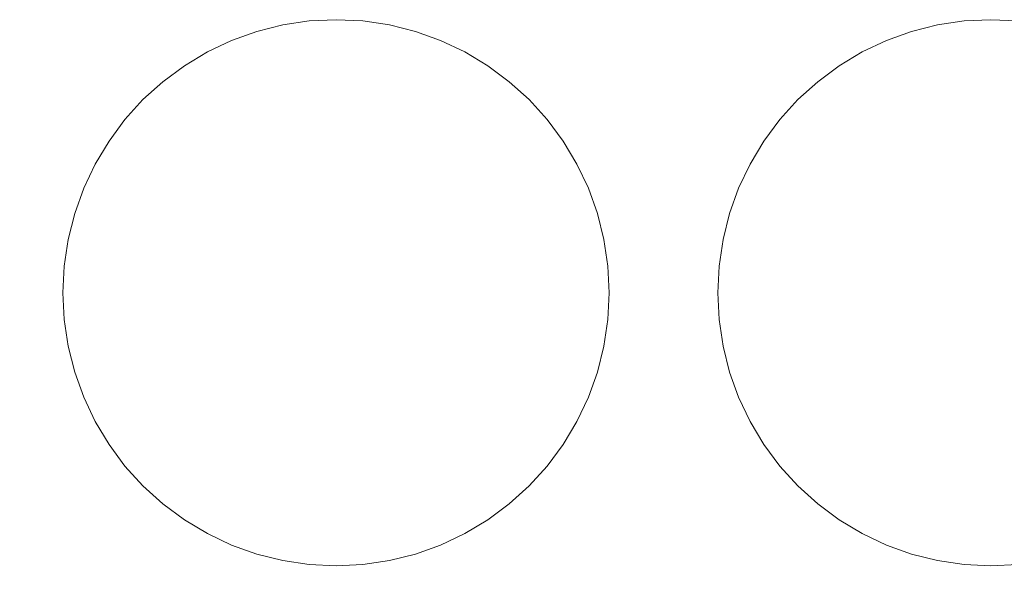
# Model space of a CAD drawing. Header units: millimetres. Extents: x -143 to 143, y -39 to 39.
# Tile 23 of 38: x 0 to 34, y 0 to 19. Entities that reach past the tile are written whole.
import ezdxf

# ---------------------------------------------------------------- set-up
doc = ezdxf.new("R2010")
doc.units = ezdxf.units.MM
doc.header["$LTSCALE"] = 5.08
doc.header["$PDMODE"] = 1
doc.header["$PDSIZE"] = -2
doc.layers.add('None', color=7, linetype='Continuous', lineweight=5, true_color=0x000000)

# ---------------------------------------------------------------- blocks, each defined once
blk = doc.blocks.new('Group-1')
at = {"layer": 'None', "color": 18, "linetype": 'Continuous', "lineweight": 5}
for points, invisible_edges in [([(-37706.576, 11149.312, -204.914), (-37704.865, 11157.911, -204.914), (-37696.765, 11161.267, -204.914), (-37706.576, 11149.312, -204.914)], 15), ([(-37694.977, 11143.112, -204.914), (-37706.576, 11149.312, -204.914), (-37696.765, 11161.267, -204.914), (-37694.977, 11143.112, -204.914)], 15), ([(-37706.576, 11149.312, -201.739), (-37704.865, 11157.911, -201.739), (-37696.765, 11161.267, -201.739), (-37706.576, 11149.312, -201.739)], 15), ([(-37694.977, 11143.112, -201.739), (-37706.576, 11149.312, -201.739), (-37696.765, 11161.267, -201.739), (-37694.977, 11143.112, -201.739)], 15), ([(-37704.865, 11157.911, -204.914), (-37700.376, 11160.911, -204.914), (-37696.765, 11161.267, -204.914), (-37704.865, 11157.911, -204.914)], 15), ([(-37704.865, 11157.911, -201.739), (-37700.376, 11160.911, -201.739), (-37696.765, 11161.267, -201.739), (-37704.865, 11157.911, -201.739)], 15), ([(-37700.376, 11160.911, -204.914), (-37699.491, 11161.133, -204.914), (-37698.588, 11161.267, -204.914), (-37700.376, 11160.911, -204.914)], 12), ([(-37700.376, 11160.911, -204.914), (-37698.588, 11161.267, -204.914), (-37696.765, 11161.267, -204.914), (-37700.376, 11160.911, -204.914)], 15), ([(-37700.376, 11160.911, -201.739), (-37699.491, 11161.133, -201.739), (-37698.588, 11161.267, -201.739), (-37700.376, 11160.911, -201.739)], 12), ([(-37700.376, 11160.911, -201.739), (-37698.588, 11161.267, -201.739), (-37696.765, 11161.267, -201.739), (-37700.376, 11160.911, -201.739)], 15), ([(-37698.588, 11161.267, -204.914), (-37697.677, 11161.311, -204.914), (-37696.765, 11161.267, -204.914), (-37698.588, 11161.267, -204.914)], 12), ([(-37698.588, 11161.267, -201.739), (-37697.677, 11161.311, -201.739), (-37696.765, 11161.267, -201.739), (-37698.588, 11161.267, -201.739)], 12), ([(-37696.765, 11161.267, -204.914), (-37695.862, 11161.133, -204.914), (-37694.977, 11160.911, -204.914), (-37696.765, 11161.267, -204.914)], 12), ([(-37696.765, 11161.267, -204.914), (-37694.977, 11160.911, -204.914), (-37692.51, 11159.744, -204.914), (-37696.765, 11161.267, -204.914)], 15), ([(-37696.765, 11161.267, -204.914), (-37692.51, 11159.744, -204.914), (-37690.488, 11157.911, -204.914), (-37696.765, 11161.267, -204.914)], 15), ([(-37696.765, 11161.267, -204.914), (-37690.488, 11157.911, -204.914), (-37688.421, 11152.923, -204.914), (-37696.765, 11161.267, -204.914)], 15), ([(-37694.977, 11143.112, -204.914), (-37696.765, 11161.267, -204.914), (-37688.421, 11152.923, -204.914), (-37694.977, 11143.112, -204.914)], 15), ([(-37696.765, 11161.267, -201.739), (-37695.862, 11161.133, -201.739), (-37694.977, 11160.911, -201.739), (-37696.765, 11161.267, -201.739)], 12), ([(-37696.765, 11161.267, -201.739), (-37694.977, 11160.911, -201.739), (-37692.51, 11159.744, -201.739), (-37696.765, 11161.267, -201.739)], 15), ([(-37696.765, 11161.267, -201.739), (-37692.51, 11159.744, -201.739), (-37690.488, 11157.911, -201.739), (-37696.765, 11161.267, -201.739)], 15), ([(-37696.765, 11161.267, -201.739), (-37690.488, 11157.911, -201.739), (-37688.421, 11152.923, -201.739), (-37696.765, 11161.267, -201.739)], 15), ([(-37694.977, 11143.112, -201.739), (-37696.765, 11161.267, -201.739), (-37688.421, 11152.923, -201.739), (-37694.977, 11143.112, -201.739)], 15), ([(-37684.276, 11149.312, -204.914), (-37682.565, 11157.911, -204.914), (-37674.465, 11161.267, -204.914), (-37684.276, 11149.312, -204.914)], 15), ([(-37672.677, 11143.112, -204.914), (-37684.276, 11149.312, -204.914), (-37674.465, 11161.267, -204.914), (-37672.677, 11143.112, -204.914)], 15), ([(-37684.276, 11149.312, -201.739), (-37682.565, 11157.911, -201.739), (-37674.465, 11161.267, -201.739), (-37684.276, 11149.312, -201.739)], 15), ([(-37672.677, 11143.112, -201.739), (-37684.276, 11149.312, -201.739), (-37674.465, 11161.267, -201.739), (-37672.677, 11143.112, -201.739)], 15), ([(-37682.565, 11157.911, -204.914), (-37678.076, 11160.911, -204.914), (-37674.465, 11161.267, -204.914), (-37682.565, 11157.911, -204.914)], 15), ([(-37682.565, 11157.911, -201.739), (-37678.076, 11160.911, -201.739), (-37674.465, 11161.267, -201.739), (-37682.565, 11157.911, -201.739)], 15), ([(-37678.076, 11160.911, -204.914), (-37677.191, 11161.133, -204.914), (-37676.288, 11161.267, -204.914), (-37678.076, 11160.911, -204.914)], 12), ([(-37678.076, 11160.911, -204.914), (-37676.288, 11161.267, -204.914), (-37674.465, 11161.267, -204.914), (-37678.076, 11160.911, -204.914)], 15), ([(-37678.076, 11160.911, -201.739), (-37677.191, 11161.133, -201.739), (-37676.288, 11161.267, -201.739), (-37678.076, 11160.911, -201.739)], 12), ([(-37678.076, 11160.911, -201.739), (-37676.288, 11161.267, -201.739), (-37674.465, 11161.267, -201.739), (-37678.076, 11160.911, -201.739)], 15), ([(-37676.288, 11161.267, -204.914), (-37675.377, 11161.311, -204.914), (-37674.465, 11161.267, -204.914), (-37676.288, 11161.267, -204.914)], 12), ([(-37676.288, 11161.267, -201.739), (-37675.377, 11161.311, -201.739), (-37674.465, 11161.267, -201.739), (-37676.288, 11161.267, -201.739)], 12), ([(-37704.865, 11157.911, -204.914), (-37702.843, 11159.744, -204.914), (-37700.376, 11160.911, -204.914), (-37704.865, 11157.911, -204.914)], 15), ([(-37704.865, 11157.911, -201.739), (-37702.843, 11159.744, -201.739), (-37700.376, 11160.911, -201.739), (-37704.865, 11157.911, -201.739)], 15), ([(-37702.843, 11159.744, -204.914), (-37702.06, 11160.213, -204.914), (-37700.376, 11160.911, -204.914), (-37702.843, 11159.744, -204.914)], 14), ([(-37702.843, 11159.744, -201.739), (-37702.06, 11160.213, -201.739), (-37700.376, 11160.911, -201.739), (-37702.843, 11159.744, -201.739)], 14), ([(-37702.06, 11160.213, -204.914), (-37701.235, 11160.604, -204.914), (-37700.376, 11160.911, -204.914), (-37702.06, 11160.213, -204.914)], 12), ([(-37702.06, 11160.213, -201.739), (-37701.235, 11160.604, -201.739), (-37700.376, 11160.911, -201.739), (-37702.06, 11160.213, -201.739)], 12), ([(-37694.977, 11160.911, -204.914), (-37694.118, 11160.604, -204.914), (-37693.293, 11160.213, -204.914), (-37694.977, 11160.911, -204.914)], 12), ([(-37694.977, 11160.911, -204.914), (-37693.293, 11160.213, -204.914), (-37692.51, 11159.744, -204.914), (-37694.977, 11160.911, -204.914)], 13), ([(-37694.977, 11160.911, -201.739), (-37694.118, 11160.604, -201.739), (-37693.293, 11160.213, -201.739), (-37694.977, 11160.911, -201.739)], 12), ([(-37694.977, 11160.911, -201.739), (-37693.293, 11160.213, -201.739), (-37692.51, 11159.744, -201.739), (-37694.977, 11160.911, -201.739)], 13), ([(-37682.565, 11157.911, -204.914), (-37680.543, 11159.744, -204.914), (-37678.076, 11160.911, -204.914), (-37682.565, 11157.911, -204.914)], 15), ([(-37682.565, 11157.911, -201.739), (-37680.543, 11159.744, -201.739), (-37678.076, 11160.911, -201.739), (-37682.565, 11157.911, -201.739)], 15), ([(-37680.543, 11159.744, -204.914), (-37679.76, 11160.213, -204.914), (-37678.076, 11160.911, -204.914), (-37680.543, 11159.744, -204.914)], 14), ([(-37680.543, 11159.744, -201.739), (-37679.76, 11160.213, -201.739), (-37678.076, 11160.911, -201.739), (-37680.543, 11159.744, -201.739)], 14), ([(-37679.76, 11160.213, -204.914), (-37678.935, 11160.604, -204.914), (-37678.076, 11160.911, -204.914), (-37679.76, 11160.213, -204.914)], 12), ([(-37679.76, 11160.213, -201.739), (-37678.935, 11160.604, -201.739), (-37678.076, 11160.911, -201.739), (-37679.76, 11160.213, -201.739)], 12), ([(-37704.865, 11157.911, -204.914), (-37704.253, 11158.588, -204.914), (-37702.843, 11159.744, -204.914), (-37704.865, 11157.911, -204.914)], 14), ([(-37704.865, 11157.911, -201.739), (-37704.253, 11158.588, -201.739), (-37702.843, 11159.744, -201.739), (-37704.865, 11157.911, -201.739)], 14), ([(-37704.253, 11158.588, -204.914), (-37703.576, 11159.2, -204.914), (-37702.843, 11159.744, -204.914), (-37704.253, 11158.588, -204.914)], 12), ([(-37704.253, 11158.588, -201.739), (-37703.576, 11159.2, -201.739), (-37702.843, 11159.744, -201.739), (-37704.253, 11158.588, -201.739)], 12), ([(-37692.51, 11159.744, -204.914), (-37691.777, 11159.2, -204.914), (-37691.1, 11158.588, -204.914), (-37692.51, 11159.744, -204.914)], 12), ([(-37692.51, 11159.744, -204.914), (-37691.1, 11158.588, -204.914), (-37690.488, 11157.911, -204.914), (-37692.51, 11159.744, -204.914)], 13), ([(-37692.51, 11159.744, -201.739), (-37691.777, 11159.2, -201.739), (-37691.1, 11158.588, -201.739), (-37692.51, 11159.744, -201.739)], 12), ([(-37692.51, 11159.744, -201.739), (-37691.1, 11158.588, -201.739), (-37690.488, 11157.911, -201.739), (-37692.51, 11159.744, -201.739)], 13), ([(-37682.565, 11157.911, -204.914), (-37681.953, 11158.588, -204.914), (-37680.543, 11159.744, -204.914), (-37682.565, 11157.911, -204.914)], 14), ([(-37682.565, 11157.911, -201.739), (-37681.953, 11158.588, -201.739), (-37680.543, 11159.744, -201.739), (-37682.565, 11157.911, -201.739)], 14), ([(-37681.953, 11158.588, -204.914), (-37681.276, 11159.2, -204.914), (-37680.543, 11159.744, -204.914), (-37681.953, 11158.588, -204.914)], 12), ([(-37681.953, 11158.588, -201.739), (-37681.276, 11159.2, -201.739), (-37680.543, 11159.744, -201.739), (-37681.953, 11158.588, -201.739)], 12), ([(-37706.932, 11152.923, -204.914), (-37706.576, 11154.711, -204.914), (-37704.865, 11157.911, -204.914), (-37706.932, 11152.923, -204.914)], 15), ([(-37706.576, 11149.312, -204.914), (-37706.932, 11152.923, -204.914), (-37704.865, 11157.911, -204.914), (-37706.576, 11149.312, -204.914)], 15), ([(-37706.932, 11152.923, -201.739), (-37706.576, 11154.711, -201.739), (-37704.865, 11157.911, -201.739), (-37706.932, 11152.923, -201.739)], 15), ([(-37706.576, 11149.312, -201.739), (-37706.932, 11152.923, -201.739), (-37704.865, 11157.911, -201.739), (-37706.576, 11149.312, -201.739)], 15), ([(-37706.576, 11154.711, -204.914), (-37705.878, 11156.395, -204.914), (-37704.865, 11157.911, -204.914), (-37706.576, 11154.711, -204.914)], 15), ([(-37706.576, 11154.711, -201.739), (-37705.878, 11156.395, -201.739), (-37704.865, 11157.911, -201.739), (-37706.576, 11154.711, -201.739)], 15), ([(-37705.878, 11156.395, -204.914), (-37705.409, 11157.178, -204.914), (-37704.865, 11157.911, -204.914), (-37705.878, 11156.395, -204.914)], 12), ([(-37705.878, 11156.395, -201.739), (-37705.409, 11157.178, -201.739), (-37704.865, 11157.911, -201.739), (-37705.878, 11156.395, -201.739)], 12), ([(-37690.488, 11157.911, -204.914), (-37689.944, 11157.178, -204.914), (-37689.475, 11156.395, -204.914), (-37690.488, 11157.911, -204.914)], 12), ([(-37690.488, 11157.911, -204.914), (-37689.475, 11156.395, -204.914), (-37688.777, 11154.711, -204.914), (-37690.488, 11157.911, -204.914)], 15), ([(-37690.488, 11157.911, -204.914), (-37688.777, 11154.711, -204.914), (-37688.421, 11152.923, -204.914), (-37690.488, 11157.911, -204.914)], 15), ([(-37690.488, 11157.911, -201.739), (-37689.944, 11157.178, -201.739), (-37689.475, 11156.395, -201.739), (-37690.488, 11157.911, -201.739)], 12), ([(-37690.488, 11157.911, -201.739), (-37689.475, 11156.395, -201.739), (-37688.777, 11154.711, -201.739), (-37690.488, 11157.911, -201.739)], 15), ([(-37690.488, 11157.911, -201.739), (-37688.777, 11154.711, -201.739), (-37688.421, 11152.923, -201.739), (-37690.488, 11157.911, -201.739)], 15), ([(-37684.632, 11152.923, -204.914), (-37684.276, 11154.711, -204.914), (-37682.565, 11157.911, -204.914), (-37684.632, 11152.923, -204.914)], 15), ([(-37684.276, 11149.312, -204.914), (-37684.632, 11152.923, -204.914), (-37682.565, 11157.911, -204.914), (-37684.276, 11149.312, -204.914)], 15), ([(-37684.632, 11152.923, -201.739), (-37684.276, 11154.711, -201.739), (-37682.565, 11157.911, -201.739), (-37684.632, 11152.923, -201.739)], 15), ([(-37684.276, 11149.312, -201.739), (-37684.632, 11152.923, -201.739), (-37682.565, 11157.911, -201.739), (-37684.276, 11149.312, -201.739)], 15), ([(-37684.276, 11154.711, -204.914), (-37683.578, 11156.395, -204.914), (-37682.565, 11157.911, -204.914), (-37684.276, 11154.711, -204.914)], 15), ([(-37684.276, 11154.711, -201.739), (-37683.578, 11156.395, -201.739), (-37682.565, 11157.911, -201.739), (-37684.276, 11154.711, -201.739)], 15), ([(-37683.578, 11156.395, -204.914), (-37683.109, 11157.178, -204.914), (-37682.565, 11157.911, -204.914), (-37683.578, 11156.395, -204.914)], 12), ([(-37683.578, 11156.395, -201.739), (-37683.109, 11157.178, -201.739), (-37682.565, 11157.911, -201.739), (-37683.578, 11156.395, -201.739)], 12), ([(-37706.576, 11154.711, -204.914), (-37706.269, 11155.57, -204.914), (-37705.878, 11156.395, -204.914), (-37706.576, 11154.711, -204.914)], 12), ([(-37706.576, 11154.711, -201.739), (-37706.269, 11155.57, -201.739), (-37705.878, 11156.395, -201.739), (-37706.576, 11154.711, -201.739)], 12), ([(-37689.475, 11156.395, -204.914), (-37689.084, 11155.57, -204.914), (-37688.777, 11154.711, -204.914), (-37689.475, 11156.395, -204.914)], 12), ([(-37689.475, 11156.395, -201.739), (-37689.084, 11155.57, -201.739), (-37688.777, 11154.711, -201.739), (-37689.475, 11156.395, -201.739)], 12), ([(-37684.276, 11154.711, -204.914), (-37683.969, 11155.57, -204.914), (-37683.578, 11156.395, -204.914), (-37684.276, 11154.711, -204.914)], 12), ([(-37684.276, 11154.711, -201.739), (-37683.969, 11155.57, -201.739), (-37683.578, 11156.395, -201.739), (-37684.276, 11154.711, -201.739)], 12), ([(-37706.932, 11152.923, -204.914), (-37706.798, 11153.826, -204.914), (-37706.576, 11154.711, -204.914), (-37706.932, 11152.923, -204.914)], 12), ([(-37706.932, 11152.923, -201.739), (-37706.798, 11153.826, -201.739), (-37706.576, 11154.711, -201.739), (-37706.932, 11152.923, -201.739)], 12), ([(-37688.777, 11154.711, -204.914), (-37688.555, 11153.826, -204.914), (-37688.421, 11152.923, -204.914), (-37688.777, 11154.711, -204.914)], 12), ([(-37688.777, 11154.711, -201.739), (-37688.555, 11153.826, -201.739), (-37688.421, 11152.923, -201.739), (-37688.777, 11154.711, -201.739)], 12), ([(-37684.632, 11152.923, -204.914), (-37684.498, 11153.826, -204.914), (-37684.276, 11154.711, -204.914), (-37684.632, 11152.923, -204.914)], 12), ([(-37684.632, 11152.923, -201.739), (-37684.498, 11153.826, -201.739), (-37684.276, 11154.711, -201.739), (-37684.632, 11152.923, -201.739)], 12), ([(-37706.932, 11151.1, -204.914), (-37706.977, 11152.011, -204.914), (-37706.932, 11152.923, -204.914), (-37706.932, 11151.1, -204.914)], 12), ([(-37706.932, 11151.1, -201.739), (-37706.977, 11152.011, -201.739), (-37706.932, 11152.923, -201.739), (-37706.932, 11151.1, -201.739)], 12), ([(-37706.576, 11149.312, -204.914), (-37706.932, 11151.1, -204.914), (-37706.932, 11152.923, -204.914), (-37706.576, 11149.312, -204.914)], 15), ([(-37706.576, 11149.312, -201.739), (-37706.932, 11151.1, -201.739), (-37706.932, 11152.923, -201.739), (-37706.576, 11149.312, -201.739)], 15), ([(-37688.421, 11152.923, -204.914), (-37690.488, 11146.112, -204.914), (-37694.977, 11143.112, -204.914), (-37688.421, 11152.923, -204.914)], 15), ([(-37688.421, 11152.923, -201.739), (-37690.488, 11146.112, -201.739), (-37694.977, 11143.112, -201.739), (-37688.421, 11152.923, -201.739)], 15), ([(-37688.421, 11152.923, -204.914), (-37688.777, 11149.312, -204.914), (-37690.488, 11146.112, -204.914), (-37688.421, 11152.923, -204.914)], 15), ([(-37688.421, 11152.923, -201.739), (-37688.777, 11149.312, -201.739), (-37690.488, 11146.112, -201.739), (-37688.421, 11152.923, -201.739)], 15), ([(-37688.421, 11152.923, -204.914), (-37688.421, 11151.1, -204.914), (-37688.777, 11149.312, -204.914), (-37688.421, 11152.923, -204.914)], 15), ([(-37688.421, 11152.923, -201.739), (-37688.421, 11151.1, -201.739), (-37688.777, 11149.312, -201.739), (-37688.421, 11152.923, -201.739)], 15), ([(-37688.421, 11152.923, -204.914), (-37688.377, 11152.011, -204.914), (-37688.421, 11151.1, -204.914), (-37688.421, 11152.923, -204.914)], 12), ([(-37688.421, 11152.923, -201.739), (-37688.377, 11152.011, -201.739), (-37688.421, 11151.1, -201.739), (-37688.421, 11152.923, -201.739)], 12), ([(-37684.632, 11151.1, -204.914), (-37684.677, 11152.011, -204.914), (-37684.632, 11152.923, -204.914), (-37684.632, 11151.1, -204.914)], 12), ([(-37684.632, 11151.1, -201.739), (-37684.677, 11152.011, -201.739), (-37684.632, 11152.923, -201.739), (-37684.632, 11151.1, -201.739)], 12), ([(-37684.276, 11149.312, -204.914), (-37684.632, 11151.1, -204.914), (-37684.632, 11152.923, -204.914), (-37684.276, 11149.312, -204.914)], 15), ([(-37684.276, 11149.312, -201.739), (-37684.632, 11151.1, -201.739), (-37684.632, 11152.923, -201.739), (-37684.276, 11149.312, -201.739)], 15), ([(-37706.576, 11149.312, -204.914), (-37706.798, 11150.197, -204.914), (-37706.932, 11151.1, -204.914), (-37706.576, 11149.312, -204.914)], 12), ([(-37706.576, 11149.312, -201.739), (-37706.798, 11150.197, -201.739), (-37706.932, 11151.1, -201.739), (-37706.576, 11149.312, -201.739)], 12), ([(-37688.421, 11151.1, -204.914), (-37688.555, 11150.197, -204.914), (-37688.777, 11149.312, -204.914), (-37688.421, 11151.1, -204.914)], 12), ([(-37688.421, 11151.1, -201.739), (-37688.555, 11150.197, -201.739), (-37688.777, 11149.312, -201.739), (-37688.421, 11151.1, -201.739)], 12), ([(-37684.276, 11149.312, -204.914), (-37684.498, 11150.197, -204.914), (-37684.632, 11151.1, -204.914), (-37684.276, 11149.312, -204.914)], 12), ([(-37684.276, 11149.312, -201.739), (-37684.498, 11150.197, -201.739), (-37684.632, 11151.1, -201.739), (-37684.276, 11149.312, -201.739)], 12), ([(-37705.878, 11147.627, -204.914), (-37706.269, 11148.452, -204.914), (-37706.576, 11149.312, -204.914), (-37705.878, 11147.627, -204.914)], 12), ([(-37704.865, 11146.112, -204.914), (-37705.878, 11147.627, -204.914), (-37706.576, 11149.312, -204.914), (-37704.865, 11146.112, -204.914)], 15), ([(-37702.843, 11144.279, -204.914), (-37704.865, 11146.112, -204.914), (-37706.576, 11149.312, -204.914), (-37702.843, 11144.279, -204.914)], 15), ([(-37694.977, 11143.112, -204.914), (-37702.843, 11144.279, -204.914), (-37706.576, 11149.312, -204.914), (-37694.977, 11143.112, -204.914)], 15), ([(-37705.878, 11147.627, -201.739), (-37706.269, 11148.452, -201.739), (-37706.576, 11149.312, -201.739), (-37705.878, 11147.627, -201.739)], 12), ([(-37704.865, 11146.112, -201.739), (-37705.878, 11147.627, -201.739), (-37706.576, 11149.312, -201.739), (-37704.865, 11146.112, -201.739)], 15), ([(-37702.843, 11144.279, -201.739), (-37704.865, 11146.112, -201.739), (-37706.576, 11149.312, -201.739), (-37702.843, 11144.279, -201.739)], 15), ([(-37694.977, 11143.112, -201.739), (-37702.843, 11144.279, -201.739), (-37706.576, 11149.312, -201.739), (-37694.977, 11143.112, -201.739)], 15), ([(-37688.777, 11149.312, -204.914), (-37689.475, 11147.627, -204.914), (-37690.488, 11146.112, -204.914), (-37688.777, 11149.312, -204.914)], 15), ([(-37688.777, 11149.312, -201.739), (-37689.475, 11147.627, -201.739), (-37690.488, 11146.112, -201.739), (-37688.777, 11149.312, -201.739)], 15), ([(-37688.777, 11149.312, -204.914), (-37689.084, 11148.452, -204.914), (-37689.475, 11147.627, -204.914), (-37688.777, 11149.312, -204.914)], 12), ([(-37688.777, 11149.312, -201.739), (-37689.084, 11148.452, -201.739), (-37689.475, 11147.627, -201.739), (-37688.777, 11149.312, -201.739)], 12), ([(-37683.578, 11147.627, -204.914), (-37683.969, 11148.452, -204.914), (-37684.276, 11149.312, -204.914), (-37683.578, 11147.627, -204.914)], 12), ([(-37682.565, 11146.112, -204.914), (-37683.578, 11147.627, -204.914), (-37684.276, 11149.312, -204.914), (-37682.565, 11146.112, -204.914)], 15), ([(-37680.543, 11144.279, -204.914), (-37682.565, 11146.112, -204.914), (-37684.276, 11149.312, -204.914), (-37680.543, 11144.279, -204.914)], 15), ([(-37672.677, 11143.112, -204.914), (-37680.543, 11144.279, -204.914), (-37684.276, 11149.312, -204.914), (-37672.677, 11143.112, -204.914)], 15), ([(-37683.578, 11147.627, -201.739), (-37683.969, 11148.452, -201.739), (-37684.276, 11149.312, -201.739), (-37683.578, 11147.627, -201.739)], 12), ([(-37682.565, 11146.112, -201.739), (-37683.578, 11147.627, -201.739), (-37684.276, 11149.312, -201.739), (-37682.565, 11146.112, -201.739)], 15), ([(-37680.543, 11144.279, -201.739), (-37682.565, 11146.112, -201.739), (-37684.276, 11149.312, -201.739), (-37680.543, 11144.279, -201.739)], 15), ([(-37672.677, 11143.112, -201.739), (-37680.543, 11144.279, -201.739), (-37684.276, 11149.312, -201.739), (-37672.677, 11143.112, -201.739)], 15), ([(-37704.865, 11146.112, -204.914), (-37705.409, 11146.845, -204.914), (-37705.878, 11147.627, -204.914), (-37704.865, 11146.112, -204.914)], 12), ([(-37704.865, 11146.112, -201.739), (-37705.409, 11146.845, -201.739), (-37705.878, 11147.627, -201.739), (-37704.865, 11146.112, -201.739)], 12), ([(-37689.475, 11147.627, -204.914), (-37689.944, 11146.845, -204.914), (-37690.488, 11146.112, -204.914), (-37689.475, 11147.627, -204.914)], 12), ([(-37689.475, 11147.627, -201.739), (-37689.944, 11146.845, -201.739), (-37690.488, 11146.112, -201.739), (-37689.475, 11147.627, -201.739)], 12), ([(-37682.565, 11146.112, -204.914), (-37683.109, 11146.845, -204.914), (-37683.578, 11147.627, -204.914), (-37682.565, 11146.112, -204.914)], 12), ([(-37682.565, 11146.112, -201.739), (-37683.109, 11146.845, -201.739), (-37683.578, 11147.627, -201.739), (-37682.565, 11146.112, -201.739)], 12), ([(-37702.843, 11144.279, -204.914), (-37704.253, 11145.435, -204.914), (-37704.865, 11146.112, -204.914), (-37702.843, 11144.279, -204.914)], 13), ([(-37702.843, 11144.279, -201.739), (-37704.253, 11145.435, -201.739), (-37704.865, 11146.112, -201.739), (-37702.843, 11144.279, -201.739)], 13), ([(-37690.488, 11146.112, -204.914), (-37692.51, 11144.279, -204.914), (-37694.977, 11143.112, -204.914), (-37690.488, 11146.112, -204.914)], 15), ([(-37690.488, 11146.112, -201.739), (-37692.51, 11144.279, -201.739), (-37694.977, 11143.112, -201.739), (-37690.488, 11146.112, -201.739)], 15), ([(-37690.488, 11146.112, -204.914), (-37691.1, 11145.435, -204.914), (-37692.51, 11144.279, -204.914), (-37690.488, 11146.112, -204.914)], 14), ([(-37690.488, 11146.112, -201.739), (-37691.1, 11145.435, -201.739), (-37692.51, 11144.279, -201.739), (-37690.488, 11146.112, -201.739)], 14), ([(-37680.543, 11144.279, -204.914), (-37681.953, 11145.435, -204.914), (-37682.565, 11146.112, -204.914), (-37680.543, 11144.279, -204.914)], 13), ([(-37680.543, 11144.279, -201.739), (-37681.953, 11145.435, -201.739), (-37682.565, 11146.112, -201.739), (-37680.543, 11144.279, -201.739)], 13), ([(-37702.843, 11144.279, -204.914), (-37703.576, 11144.822, -204.914), (-37704.253, 11145.435, -204.914), (-37702.843, 11144.279, -204.914)], 12), ([(-37702.843, 11144.279, -201.739), (-37703.576, 11144.822, -201.739), (-37704.253, 11145.435, -201.739), (-37702.843, 11144.279, -201.739)], 12), ([(-37691.1, 11145.435, -204.914), (-37691.777, 11144.822, -204.914), (-37692.51, 11144.279, -204.914), (-37691.1, 11145.435, -204.914)], 12), ([(-37691.1, 11145.435, -201.739), (-37691.777, 11144.822, -201.739), (-37692.51, 11144.279, -201.739), (-37691.1, 11145.435, -201.739)], 12), ([(-37680.543, 11144.279, -204.914), (-37681.276, 11144.822, -204.914), (-37681.953, 11145.435, -204.914), (-37680.543, 11144.279, -204.914)], 12), ([(-37680.543, 11144.279, -201.739), (-37681.276, 11144.822, -201.739), (-37681.953, 11145.435, -201.739), (-37680.543, 11144.279, -201.739)], 12), ([(-37700.376, 11143.112, -204.914), (-37702.06, 11143.81, -204.914), (-37702.843, 11144.279, -204.914), (-37700.376, 11143.112, -204.914)], 13), ([(-37698.588, 11142.756, -204.914), (-37700.376, 11143.112, -204.914), (-37702.843, 11144.279, -204.914), (-37698.588, 11142.756, -204.914)], 15), ([(-37694.977, 11143.112, -204.914), (-37698.588, 11142.756, -204.914), (-37702.843, 11144.279, -204.914), (-37694.977, 11143.112, -204.914)], 15), ([(-37700.376, 11143.112, -201.739), (-37702.06, 11143.81, -201.739), (-37702.843, 11144.279, -201.739), (-37700.376, 11143.112, -201.739)], 13), ([(-37698.588, 11142.756, -201.739), (-37700.376, 11143.112, -201.739), (-37702.843, 11144.279, -201.739), (-37698.588, 11142.756, -201.739)], 15), ([(-37694.977, 11143.112, -201.739), (-37698.588, 11142.756, -201.739), (-37702.843, 11144.279, -201.739), (-37694.977, 11143.112, -201.739)], 15), ([(-37692.51, 11144.279, -204.914), (-37693.293, 11143.81, -204.914), (-37694.977, 11143.112, -204.914), (-37692.51, 11144.279, -204.914)], 14), ([(-37692.51, 11144.279, -201.739), (-37693.293, 11143.81, -201.739), (-37694.977, 11143.112, -201.739), (-37692.51, 11144.279, -201.739)], 14), ([(-37678.076, 11143.112, -204.914), (-37679.76, 11143.81, -204.914), (-37680.543, 11144.279, -204.914), (-37678.076, 11143.112, -204.914)], 13), ([(-37676.288, 11142.756, -204.914), (-37678.076, 11143.112, -204.914), (-37680.543, 11144.279, -204.914), (-37676.288, 11142.756, -204.914)], 15), ([(-37672.677, 11143.112, -204.914), (-37676.288, 11142.756, -204.914), (-37680.543, 11144.279, -204.914), (-37672.677, 11143.112, -204.914)], 15), ([(-37678.076, 11143.112, -201.739), (-37679.76, 11143.81, -201.739), (-37680.543, 11144.279, -201.739), (-37678.076, 11143.112, -201.739)], 13), ([(-37676.288, 11142.756, -201.739), (-37678.076, 11143.112, -201.739), (-37680.543, 11144.279, -201.739), (-37676.288, 11142.756, -201.739)], 15), ([(-37672.677, 11143.112, -201.739), (-37676.288, 11142.756, -201.739), (-37680.543, 11144.279, -201.739), (-37672.677, 11143.112, -201.739)], 15), ([(-37700.376, 11143.112, -204.914), (-37701.235, 11143.419, -204.914), (-37702.06, 11143.81, -204.914), (-37700.376, 11143.112, -204.914)], 12), ([(-37700.376, 11143.112, -201.739), (-37701.235, 11143.419, -201.739), (-37702.06, 11143.81, -201.739), (-37700.376, 11143.112, -201.739)], 12), ([(-37693.293, 11143.81, -204.914), (-37694.118, 11143.419, -204.914), (-37694.977, 11143.112, -204.914), (-37693.293, 11143.81, -204.914)], 12), ([(-37693.293, 11143.81, -201.739), (-37694.118, 11143.419, -201.739), (-37694.977, 11143.112, -201.739), (-37693.293, 11143.81, -201.739)], 12), ([(-37678.076, 11143.112, -204.914), (-37678.935, 11143.419, -204.914), (-37679.76, 11143.81, -204.914), (-37678.076, 11143.112, -204.914)], 12), ([(-37678.076, 11143.112, -201.739), (-37678.935, 11143.419, -201.739), (-37679.76, 11143.81, -201.739), (-37678.076, 11143.112, -201.739)], 12), ([(-37698.588, 11142.756, -204.914), (-37699.491, 11142.89, -204.914), (-37700.376, 11143.112, -204.914), (-37698.588, 11142.756, -204.914)], 12), ([(-37698.588, 11142.756, -201.739), (-37699.491, 11142.89, -201.739), (-37700.376, 11143.112, -201.739), (-37698.588, 11142.756, -201.739)], 12), ([(-37694.977, 11143.112, -204.914), (-37696.765, 11142.756, -204.914), (-37698.588, 11142.756, -204.914), (-37694.977, 11143.112, -204.914)], 15), ([(-37694.977, 11143.112, -201.739), (-37696.765, 11142.756, -201.739), (-37698.588, 11142.756, -201.739), (-37694.977, 11143.112, -201.739)], 15), ([(-37694.977, 11143.112, -204.914), (-37695.862, 11142.89, -204.914), (-37696.765, 11142.756, -204.914), (-37694.977, 11143.112, -204.914)], 12), ([(-37694.977, 11143.112, -201.739), (-37695.862, 11142.89, -201.739), (-37696.765, 11142.756, -201.739), (-37694.977, 11143.112, -201.739)], 12), ([(-37676.288, 11142.756, -204.914), (-37677.191, 11142.89, -204.914), (-37678.076, 11143.112, -204.914), (-37676.288, 11142.756, -204.914)], 12), ([(-37676.288, 11142.756, -201.739), (-37677.191, 11142.89, -201.739), (-37678.076, 11143.112, -201.739), (-37676.288, 11142.756, -201.739)], 12), ([(-37672.677, 11143.112, -204.914), (-37674.465, 11142.756, -204.914), (-37676.288, 11142.756, -204.914), (-37672.677, 11143.112, -204.914)], 15), ([(-37672.677, 11143.112, -201.739), (-37674.465, 11142.756, -201.739), (-37676.288, 11142.756, -201.739), (-37672.677, 11143.112, -201.739)], 15), ([(-37696.765, 11142.756, -204.914), (-37697.677, 11142.711, -204.914), (-37698.588, 11142.756, -204.914), (-37696.765, 11142.756, -204.914)], 12), ([(-37696.765, 11142.756, -201.739), (-37697.677, 11142.711, -201.739), (-37698.588, 11142.756, -201.739), (-37696.765, 11142.756, -201.739)], 12), ([(-37674.465, 11142.756, -204.914), (-37675.377, 11142.711, -204.914), (-37676.288, 11142.756, -204.914), (-37674.465, 11142.756, -204.914)], 12), ([(-37674.465, 11142.756, -201.739), (-37675.377, 11142.711, -201.739), (-37676.288, 11142.756, -201.739), (-37674.465, 11142.756, -201.739)], 12)]:
    blk.add_3dface(points, dxfattribs=dict(at, invisible_edges=invisible_edges))
for points in [[(-37699.491, 11161.133, -201.739), (-37699.491, 11161.133, -204.914), (-37700.376, 11160.911, -204.914), (-37700.376, 11160.911, -201.739)], [(-37698.588, 11161.267, -201.739), (-37698.588, 11161.267, -204.914), (-37699.491, 11161.133, -204.914), (-37699.491, 11161.133, -201.739)], [(-37697.677, 11161.311, -201.739), (-37697.677, 11161.311, -204.914), (-37698.588, 11161.267, -204.914), (-37698.588, 11161.267, -201.739)], [(-37696.765, 11161.267, -201.739), (-37696.765, 11161.267, -204.914), (-37697.677, 11161.311, -204.914), (-37697.677, 11161.311, -201.739)], [(-37695.862, 11161.133, -201.739), (-37695.862, 11161.133, -204.914), (-37696.765, 11161.267, -204.914), (-37696.765, 11161.267, -201.739)], [(-37694.977, 11160.911, -201.739), (-37694.977, 11160.911, -204.914), (-37695.862, 11161.133, -204.914), (-37695.862, 11161.133, -201.739)], [(-37677.191, 11161.133, -201.739), (-37677.191, 11161.133, -204.914), (-37678.076, 11160.911, -204.914), (-37678.076, 11160.911, -201.739)], [(-37676.288, 11161.267, -201.739), (-37676.288, 11161.267, -204.914), (-37677.191, 11161.133, -204.914), (-37677.191, 11161.133, -201.739)], [(-37675.377, 11161.311, -201.739), (-37675.377, 11161.311, -204.914), (-37676.288, 11161.267, -204.914), (-37676.288, 11161.267, -201.739)], [(-37674.465, 11161.267, -201.739), (-37674.465, 11161.267, -204.914), (-37675.377, 11161.311, -204.914), (-37675.377, 11161.311, -201.739)], [(-37700.376, 11160.911, -201.739), (-37700.376, 11160.911, -204.914), (-37701.235, 11160.604, -204.914), (-37701.235, 11160.604, -201.739)], [(-37694.118, 11160.604, -201.739), (-37694.118, 11160.604, -204.914), (-37694.977, 11160.911, -204.914), (-37694.977, 11160.911, -201.739)], [(-37678.076, 11160.911, -201.739), (-37678.076, 11160.911, -204.914), (-37678.935, 11160.604, -204.914), (-37678.935, 11160.604, -201.739)], [(-37701.235, 11160.604, -201.739), (-37701.235, 11160.604, -204.914), (-37702.06, 11160.213, -204.914), (-37702.06, 11160.213, -201.739)], [(-37693.293, 11160.213, -201.739), (-37693.293, 11160.213, -204.914), (-37694.118, 11160.604, -204.914), (-37694.118, 11160.604, -201.739)], [(-37678.935, 11160.604, -201.739), (-37678.935, 11160.604, -204.914), (-37679.76, 11160.213, -204.914), (-37679.76, 11160.213, -201.739)], [(-37702.06, 11160.213, -201.739), (-37702.06, 11160.213, -204.914), (-37702.843, 11159.744, -204.914), (-37702.843, 11159.744, -201.739)], [(-37692.51, 11159.744, -201.739), (-37692.51, 11159.744, -204.914), (-37693.293, 11160.213, -204.914), (-37693.293, 11160.213, -201.739)], [(-37679.76, 11160.213, -201.739), (-37679.76, 11160.213, -204.914), (-37680.543, 11159.744, -204.914), (-37680.543, 11159.744, -201.739)], [(-37702.843, 11159.744, -201.739), (-37702.843, 11159.744, -204.914), (-37703.576, 11159.2, -204.914), (-37703.576, 11159.2, -201.739)], [(-37691.777, 11159.2, -201.739), (-37691.777, 11159.2, -204.914), (-37692.51, 11159.744, -204.914), (-37692.51, 11159.744, -201.739)], [(-37680.543, 11159.744, -201.739), (-37680.543, 11159.744, -204.914), (-37681.276, 11159.2, -204.914), (-37681.276, 11159.2, -201.739)], [(-37703.576, 11159.2, -201.739), (-37703.576, 11159.2, -204.914), (-37704.253, 11158.588, -204.914), (-37704.253, 11158.588, -201.739)], [(-37691.1, 11158.588, -201.739), (-37691.1, 11158.588, -204.914), (-37691.777, 11159.2, -204.914), (-37691.777, 11159.2, -201.739)], [(-37681.276, 11159.2, -201.739), (-37681.276, 11159.2, -204.914), (-37681.953, 11158.588, -204.914), (-37681.953, 11158.588, -201.739)], [(-37704.253, 11158.588, -201.739), (-37704.253, 11158.588, -204.914), (-37704.865, 11157.911, -204.914), (-37704.865, 11157.911, -201.739)], [(-37690.488, 11157.911, -201.739), (-37690.488, 11157.911, -204.914), (-37691.1, 11158.588, -204.914), (-37691.1, 11158.588, -201.739)], [(-37681.953, 11158.588, -201.739), (-37681.953, 11158.588, -204.914), (-37682.565, 11157.911, -204.914), (-37682.565, 11157.911, -201.739)], [(-37704.865, 11157.911, -201.739), (-37704.865, 11157.911, -204.914), (-37705.409, 11157.178, -204.914), (-37705.409, 11157.178, -201.739)], [(-37689.944, 11157.178, -201.739), (-37689.944, 11157.178, -204.914), (-37690.488, 11157.911, -204.914), (-37690.488, 11157.911, -201.739)], [(-37682.565, 11157.911, -201.739), (-37682.565, 11157.911, -204.914), (-37683.109, 11157.178, -204.914), (-37683.109, 11157.178, -201.739)], [(-37705.409, 11157.178, -201.739), (-37705.409, 11157.178, -204.914), (-37705.878, 11156.395, -204.914), (-37705.878, 11156.395, -201.739)], [(-37689.475, 11156.395, -201.739), (-37689.475, 11156.395, -204.914), (-37689.944, 11157.178, -204.914), (-37689.944, 11157.178, -201.739)], [(-37683.109, 11157.178, -201.739), (-37683.109, 11157.178, -204.914), (-37683.578, 11156.395, -204.914), (-37683.578, 11156.395, -201.739)], [(-37705.878, 11156.395, -201.739), (-37705.878, 11156.395, -204.914), (-37706.269, 11155.57, -204.914), (-37706.269, 11155.57, -201.739)], [(-37689.084, 11155.57, -201.739), (-37689.084, 11155.57, -204.914), (-37689.475, 11156.395, -204.914), (-37689.475, 11156.395, -201.739)], [(-37683.578, 11156.395, -201.739), (-37683.578, 11156.395, -204.914), (-37683.969, 11155.57, -204.914), (-37683.969, 11155.57, -201.739)], [(-37706.269, 11155.57, -201.739), (-37706.269, 11155.57, -204.914), (-37706.576, 11154.711, -204.914), (-37706.576, 11154.711, -201.739)], [(-37688.777, 11154.711, -201.739), (-37688.777, 11154.711, -204.914), (-37689.084, 11155.57, -204.914), (-37689.084, 11155.57, -201.739)], [(-37683.969, 11155.57, -201.739), (-37683.969, 11155.57, -204.914), (-37684.276, 11154.711, -204.914), (-37684.276, 11154.711, -201.739)], [(-37706.576, 11154.711, -201.739), (-37706.576, 11154.711, -204.914), (-37706.798, 11153.826, -204.914), (-37706.798, 11153.826, -201.739)], [(-37688.555, 11153.826, -201.739), (-37688.555, 11153.826, -204.914), (-37688.777, 11154.711, -204.914), (-37688.777, 11154.711, -201.739)], [(-37684.276, 11154.711, -201.739), (-37684.276, 11154.711, -204.914), (-37684.498, 11153.826, -204.914), (-37684.498, 11153.826, -201.739)], [(-37706.798, 11153.826, -201.739), (-37706.798, 11153.826, -204.914), (-37706.932, 11152.923, -204.914), (-37706.932, 11152.923, -201.739)], [(-37688.421, 11152.923, -201.739), (-37688.421, 11152.923, -204.914), (-37688.555, 11153.826, -204.914), (-37688.555, 11153.826, -201.739)], [(-37684.498, 11153.826, -201.739), (-37684.498, 11153.826, -204.914), (-37684.632, 11152.923, -204.914), (-37684.632, 11152.923, -201.739)], [(-37706.932, 11152.923, -201.739), (-37706.932, 11152.923, -204.914), (-37706.977, 11152.011, -204.914), (-37706.977, 11152.011, -201.739)], [(-37688.377, 11152.011, -201.739), (-37688.377, 11152.011, -204.914), (-37688.421, 11152.923, -204.914), (-37688.421, 11152.923, -201.739)], [(-37684.632, 11152.923, -201.739), (-37684.632, 11152.923, -204.914), (-37684.677, 11152.011, -204.914), (-37684.677, 11152.011, -201.739)], [(-37706.977, 11152.011, -201.739), (-37706.977, 11152.011, -204.914), (-37706.932, 11151.1, -204.914), (-37706.932, 11151.1, -201.739)], [(-37688.421, 11151.1, -201.739), (-37688.421, 11151.1, -204.914), (-37688.377, 11152.011, -204.914), (-37688.377, 11152.011, -201.739)], [(-37684.677, 11152.011, -201.739), (-37684.677, 11152.011, -204.914), (-37684.632, 11151.1, -204.914), (-37684.632, 11151.1, -201.739)], [(-37706.932, 11151.1, -201.739), (-37706.932, 11151.1, -204.914), (-37706.798, 11150.197, -204.914), (-37706.798, 11150.197, -201.739)], [(-37688.555, 11150.197, -201.739), (-37688.555, 11150.197, -204.914), (-37688.421, 11151.1, -204.914), (-37688.421, 11151.1, -201.739)], [(-37684.632, 11151.1, -201.739), (-37684.632, 11151.1, -204.914), (-37684.498, 11150.197, -204.914), (-37684.498, 11150.197, -201.739)], [(-37706.798, 11150.197, -201.739), (-37706.798, 11150.197, -204.914), (-37706.576, 11149.312, -204.914), (-37706.576, 11149.312, -201.739)], [(-37688.777, 11149.312, -201.739), (-37688.777, 11149.312, -204.914), (-37688.555, 11150.197, -204.914), (-37688.555, 11150.197, -201.739)], [(-37684.498, 11150.197, -201.739), (-37684.498, 11150.197, -204.914), (-37684.276, 11149.312, -204.914), (-37684.276, 11149.312, -201.739)], [(-37706.576, 11149.312, -201.739), (-37706.576, 11149.312, -204.914), (-37706.269, 11148.452, -204.914), (-37706.269, 11148.452, -201.739)], [(-37689.084, 11148.452, -201.739), (-37689.084, 11148.452, -204.914), (-37688.777, 11149.312, -204.914), (-37688.777, 11149.312, -201.739)], [(-37684.276, 11149.312, -201.739), (-37684.276, 11149.312, -204.914), (-37683.969, 11148.452, -204.914), (-37683.969, 11148.452, -201.739)], [(-37706.269, 11148.452, -201.739), (-37706.269, 11148.452, -204.914), (-37705.878, 11147.627, -204.914), (-37705.878, 11147.627, -201.739)], [(-37689.475, 11147.627, -201.739), (-37689.475, 11147.627, -204.914), (-37689.084, 11148.452, -204.914), (-37689.084, 11148.452, -201.739)], [(-37683.969, 11148.452, -201.739), (-37683.969, 11148.452, -204.914), (-37683.578, 11147.627, -204.914), (-37683.578, 11147.627, -201.739)], [(-37705.878, 11147.627, -201.739), (-37705.878, 11147.627, -204.914), (-37705.409, 11146.845, -204.914), (-37705.409, 11146.845, -201.739)], [(-37689.944, 11146.845, -201.739), (-37689.944, 11146.845, -204.914), (-37689.475, 11147.627, -204.914), (-37689.475, 11147.627, -201.739)], [(-37683.578, 11147.627, -201.739), (-37683.578, 11147.627, -204.914), (-37683.109, 11146.845, -204.914), (-37683.109, 11146.845, -201.739)], [(-37705.409, 11146.845, -201.739), (-37705.409, 11146.845, -204.914), (-37704.865, 11146.112, -204.914), (-37704.865, 11146.112, -201.739)], [(-37690.488, 11146.112, -201.739), (-37690.488, 11146.112, -204.914), (-37689.944, 11146.845, -204.914), (-37689.944, 11146.845, -201.739)], [(-37683.109, 11146.845, -201.739), (-37683.109, 11146.845, -204.914), (-37682.565, 11146.112, -204.914), (-37682.565, 11146.112, -201.739)], [(-37704.865, 11146.112, -201.739), (-37704.865, 11146.112, -204.914), (-37704.253, 11145.435, -204.914), (-37704.253, 11145.435, -201.739)], [(-37691.1, 11145.435, -201.739), (-37691.1, 11145.435, -204.914), (-37690.488, 11146.112, -204.914), (-37690.488, 11146.112, -201.739)], [(-37682.565, 11146.112, -201.739), (-37682.565, 11146.112, -204.914), (-37681.953, 11145.435, -204.914), (-37681.953, 11145.435, -201.739)], [(-37704.253, 11145.435, -201.739), (-37704.253, 11145.435, -204.914), (-37703.576, 11144.822, -204.914), (-37703.576, 11144.822, -201.739)], [(-37691.777, 11144.822, -201.739), (-37691.777, 11144.822, -204.914), (-37691.1, 11145.435, -204.914), (-37691.1, 11145.435, -201.739)], [(-37681.953, 11145.435, -201.739), (-37681.953, 11145.435, -204.914), (-37681.276, 11144.822, -204.914), (-37681.276, 11144.822, -201.739)], [(-37703.576, 11144.822, -201.739), (-37703.576, 11144.822, -204.914), (-37702.843, 11144.279, -204.914), (-37702.843, 11144.279, -201.739)], [(-37692.51, 11144.279, -201.739), (-37692.51, 11144.279, -204.914), (-37691.777, 11144.822, -204.914), (-37691.777, 11144.822, -201.739)], [(-37681.276, 11144.822, -201.739), (-37681.276, 11144.822, -204.914), (-37680.543, 11144.279, -204.914), (-37680.543, 11144.279, -201.739)], [(-37702.843, 11144.279, -201.739), (-37702.843, 11144.279, -204.914), (-37702.06, 11143.81, -204.914), (-37702.06, 11143.81, -201.739)], [(-37693.293, 11143.81, -201.739), (-37693.293, 11143.81, -204.914), (-37692.51, 11144.279, -204.914), (-37692.51, 11144.279, -201.739)], [(-37680.543, 11144.279, -201.739), (-37680.543, 11144.279, -204.914), (-37679.76, 11143.81, -204.914), (-37679.76, 11143.81, -201.739)], [(-37702.06, 11143.81, -201.739), (-37702.06, 11143.81, -204.914), (-37701.235, 11143.419, -204.914), (-37701.235, 11143.419, -201.739)], [(-37694.118, 11143.419, -201.739), (-37694.118, 11143.419, -204.914), (-37693.293, 11143.81, -204.914), (-37693.293, 11143.81, -201.739)], [(-37679.76, 11143.81, -201.739), (-37679.76, 11143.81, -204.914), (-37678.935, 11143.419, -204.914), (-37678.935, 11143.419, -201.739)], [(-37701.235, 11143.419, -201.739), (-37701.235, 11143.419, -204.914), (-37700.376, 11143.112, -204.914), (-37700.376, 11143.112, -201.739)], [(-37694.977, 11143.112, -201.739), (-37694.977, 11143.112, -204.914), (-37694.118, 11143.419, -204.914), (-37694.118, 11143.419, -201.739)], [(-37678.935, 11143.419, -201.739), (-37678.935, 11143.419, -204.914), (-37678.076, 11143.112, -204.914), (-37678.076, 11143.112, -201.739)], [(-37700.376, 11143.112, -201.739), (-37700.376, 11143.112, -204.914), (-37699.491, 11142.89, -204.914), (-37699.491, 11142.89, -201.739)], [(-37695.862, 11142.89, -201.739), (-37695.862, 11142.89, -204.914), (-37694.977, 11143.112, -204.914), (-37694.977, 11143.112, -201.739)], [(-37678.076, 11143.112, -201.739), (-37678.076, 11143.112, -204.914), (-37677.191, 11142.89, -204.914), (-37677.191, 11142.89, -201.739)], [(-37699.491, 11142.89, -201.739), (-37699.491, 11142.89, -204.914), (-37698.588, 11142.756, -204.914), (-37698.588, 11142.756, -201.739)], [(-37698.588, 11142.756, -201.739), (-37698.588, 11142.756, -204.914), (-37697.677, 11142.711, -204.914), (-37697.677, 11142.711, -201.739)], [(-37697.677, 11142.711, -201.739), (-37697.677, 11142.711, -204.914), (-37696.765, 11142.756, -204.914), (-37696.765, 11142.756, -201.739)], [(-37696.765, 11142.756, -201.739), (-37696.765, 11142.756, -204.914), (-37695.862, 11142.89, -204.914), (-37695.862, 11142.89, -201.739)], [(-37677.191, 11142.89, -201.739), (-37677.191, 11142.89, -204.914), (-37676.288, 11142.756, -204.914), (-37676.288, 11142.756, -201.739)], [(-37676.288, 11142.756, -201.739), (-37676.288, 11142.756, -204.914), (-37675.377, 11142.711, -204.914), (-37675.377, 11142.711, -201.739)], [(-37675.377, 11142.711, -201.739), (-37675.377, 11142.711, -204.914), (-37674.465, 11142.756, -204.914), (-37674.465, 11142.756, -201.739)]]:
    blk.add_3dface(points, dxfattribs=at)
at = {"layer": 'None', "color": 0, "flags": 1}
for tag in ['Yoke', 'Weight', 'Weight', 'Wattage', '3D_Symbol_Name', 'Candlepower', 'Body', 'Model_Name', 'Beam_Angle', 'Field_Angle', 'Remarks', 'Beam_Angle_2', 'Field_Angle_2', 'Num_Channels', 'Frame_Size', 'Device_Type', 'FixtureID', 'Frame_Size', 'Base', 'Lens', 'Inst_Type', 'Lamp']:
    blk.add_attdef(tag, (-18962.77, 19681.012), '', height=0.18, dxfattribs=at)

msp = doc.modelspace()

# ---------------------------------------------------------------- linework, layer by layer
at = {"layer": 'None', "color": 18, "linetype": 'Continuous', "lineweight": 5, "true_color": 0x000000}
msp.add_point((0, 0, -151.455), dxfattribs=at)

# ---------------------------------------------------------------- block references
at = {"layer": 'None', "color": 7}
msp.add_blockref('Group-1', (37708.451, -11142.015), dxfattribs=at)

doc.saveas('drawing.dxf')
